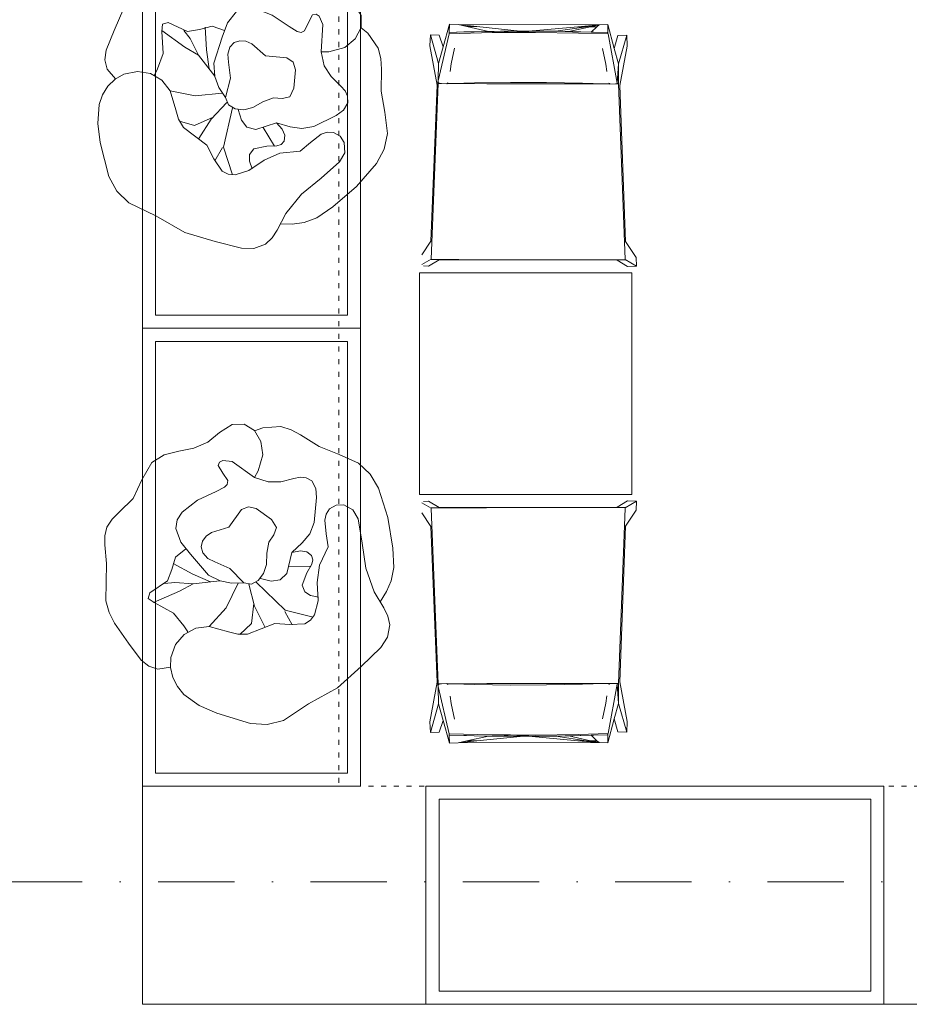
# Model space of a CAD drawing. Header units: centimetres. Extents: x -9388 to 91680, y -1419244 to 50347.
# Tile 74 of 183: x 31977 to 34080, y -706395 to -704067. Entities that reach past the tile are written whole.
import ezdxf
from ezdxf.enums import TextEntityAlignment as Align

# ---------------------------------------------------------------- set-up
doc = ezdxf.new("R2010")
doc.units = ezdxf.units.CM
doc.linetypes.add('ACAD_ISO03W100', pattern=[30, 12, -18])
doc.linetypes.add('Kropki i Kreski', pattern=[360, 180, -90, 0, -90])
doc.layers.add('Osie', color=7, linetype='Continuous')
doc.layers.add('Rzuty - ogródek', color=7, linetype='Continuous')
for name, color, linetype, lineweight in [('Osie_Nr_pióra__1', 7, 'Continuous', 13), ('Osie_Nr_pióra__4', 7, 'Continuous', 13), ('Q_podkład', 8, 'Continuous', 9), ('Rzuty - ogródek_Nr_pióra__101', 7, 'Continuous', 5), ('Rzuty - ogródek_Nr_pióra__161', 7, 'Continuous', 5)]:
    doc.layers.add(name, color=color, linetype=linetype, lineweight=lineweight)
doc.styles.add('GENERATED_STYLE_3', font='calibri.ttf')

# ---------------------------------------------------------------- blocks, each defined once
blk = doc.blocks.new('Drzewo rzut 19')
at = {"layer": 'Rzuty - ogródek_Nr_pióra__101', "color": 8, "linetype": 'Continuous'}
for p, q in [((66.5, 175.7), (84.5, 240.2)), ((89.3, 171.2), (102.5, 191.7)), ((-33.7, 114.2), (-42.8, 173.5)), ((59.7, 139.3), (66.5, 175.7)), ((59.7, 139.3), (89.3, 171.2)), ((77.9, 125.6), (126.9, 146.5)), ((-99.8, 91.4), (-102.7, 128.5)), ((25.5, 85.8), (59.7, 139.3)), ((37.6, 104.7), (77.9, 125.6)), ((-6, 55.8), (-33.7, 114.2)), ((-72.4, 59.5), (-125.4, 71.5)), ((-66.5, 56.9), (-99.8, 91.4)), ((-23.4, 38), (-72.4, 59.5)), ((-124.9, 9.4), (-179.5, -32.3)), ((-127.1, 11.7), (-162.7, 17.7)), ((-30.5, 20.9), (-124.9, 9.4)), ((-49.2, -63), (-82.5, -102.7))]:
    blk.add_line(p, q, dxfattribs=at)
at = {"layer": 'Rzuty - ogródek_Nr_pióra__101', "color": 8, "linetype": 'Continuous', "flags": 128}
for points in [[(-60.2, 304.7), (-45.1, 330.7), (-26.2, 343.5), (-3.6, 348.5), (46.3, 346.7), (104, 342.6), (131.7, 337), (157.7, 326.1), (225.4, 268.9), (262.5, 244.7), (279.3, 231.3), (292.1, 214.5), (299.2, 192.9), (301.3, 169.9), (305.8, 123.3), (327, 80.1), (344.8, 36.2), (340.9, 1.9), (325.9, -30.5), (309, -62.9), (298.9, -97.7), (299.6, -133.6), (295.7, -168.2), (278, -191.1), (251.4, -200.2), (221.6, -196.3), (194.1, -179.7), (171.6, -148), (164.9, -130.9)], [(134.9, 100.9), (134.9, 132.4), (117.7, 157.3), (103, 182.6), (107.6, 232.7), (99.3, 243.9), (83, 239.5), (34.6, 219), (-4.1, 219), (-20.7, 220.9)], [(104.8, -202.2), (118, -172.9), (136.5, -149.2), (164.9, -130.9), (227.3, -113.1), (242.9, -97.8), (244.9, -89.4), (240.7, -81.9), (220.1, -79), (198.4, -77.4), (192.4, -70.5), (191.2, -61.1), (196.1, -39.5), (207.3, 7.3), (208.4, 53.4), (201.4, 73.7), (187.2, 89.7), (154.5, 100.3), (118.1, 100.8), (53.5, 98.6), (25.2, 85.6), (4.2, 67.7), (-13.3, 45.1)], [(104.8, -202.2), (97.4, -215.6), (87.7, -225.4), (73.6, -231.2), (53.6, -227.4), (35.7, -215.6), (-6.7, -174.2), (-20.8, -149.6), (-26.7, -122), (-28.9, -88.6), (-60.1, -48.4), (-61.9, -26.2), (-50.8, -8.4), (-29.8, 7.5)], [(-150.2, -71.3), (-135.1, -59.3), (-120.4, -54.3), (-104.3, -58.9), (-88.4, -86.3), (-79.6, -108.3), (-72.9, -116.5), (-63.3, -120.5), (-49.3, -117.2), (-38.3, -106.8), (-28.9, -88.6)], [(250.8, -200.3), (243.9, -219.6), (219.3, -255.1), (198.5, -269.2), (174.9, -278.8), (125.8, -295.9), (81.9, -321.4), (36.9, -343.8), (-0.5, -348.7), (-38.3, -343.8), (-106.2, -317.6), (-170.1, -281), (-207.5, -254.6), (-227.8, -229.9), (-241, -205), (-250.3, -178.2)]]:
    blk.add_lwpolyline(points, dxfattribs=at)
for points in [[(-17.8, -254.9), (-40.2, -264.3), (-64.9, -260.3), (-115.7, -232.1), (-167.3, -201.8), (-222.8, -182), (-267, -176), (-288, -171.1), (-307.1, -161.5), (-326.2, -139.5), (-335.5, -111.5), (-341.3, -47.6), (-345.9, 27.6), (-332.2, 105.1), (-325.4, 175.7), (-308.9, 211.5), (-282.4, 241), (-213.7, 287.4), (-173.4, 308.4), (-130.2, 320.5), (-105.9, 320.6), (-82.5, 315.6), (-61.1, 305.3), (-42.8, 289.7), (-25.9, 262), (-20.1, 231.1), (-25.7, 200.5), (-42.8, 173.5), (-80.7, 145.6), (-99.2, 131.8), (-113.5, 114.2), (-134, 48.1), (-158.6, 21.5), (-179.5, -6.5), (-181.4, -22.7), (-177.2, -38.4), (-156.8, -65.8), (-121.9, -91), (-93, -120.5), (-72.4, -163.8), (-45.1, -179.7), (-18, -197), (-8.6, -208.7), (-4.1, -223), (-7, -240.5)], [(62.4, -99.7), (105, -88.4), (119.6, -76.9), (124.8, -59.6), (111.4, -10.6), (127, 29.5), (128.5, 44.9), (124.6, 59), (115.8, 70.2), (102.5, 76.3), (84.8, 75), (68.2, 66.8), (33.5, 49.6), (-13.3, 45.1), (-27.1, 32.7), (-30.7, 14.7), (-25.6, -5.4), (-13.3, -23.9), (7.4, -41.7), (24.5, -61.8), (30.2, -81.7), (40.1, -97.5)]]:
    blk.add_lwpolyline(points, close=True, dxfattribs=at)
blk = doc.blocks.new('Standardowy znacznik siatki_3')
at = {"layer": 'Osie_Nr_pióra__4', "linetype": 'Kropki i Kreski'}
blk.add_line((1000, 0), (17990.8, 0), dxfattribs=at)
at = {"layer": 'Osie_Nr_pióra__1', "style": 'GENERATED_STYLE_3'}
for tag, p in [('AC_MarkerText_1_0', (-125, 5.7)), ('AC_MarkerText_1_1', (19115.8, 5.7))]:
    blk.add_attdef(tag, text='', height=100, rotation=360, dxfattribs=at).set_placement(p, align=Align.MIDDLE_CENTER)
blk = doc.blocks.new('PAB.01_RZUT PRZYZIEMIA')
at = {"layer": 'Rzuty - ogródek_Nr_pióra__161', "color": 8, "linetype": 'Continuous'}
for p, q in [((32992.7, -704078.3), (32978, -704131.6)), ((32992.1, -704097.5), (32992.7, -704078.3)), ((32992.7, -704078.3), (32992.7, -704078.3)), ((32992.7, -704078.3), (33013.4, -704078.9)), ((33033.8, -704083.6), (33013.4, -704078.9)), ((33013.4, -704078.9), (33057.9, -704083.6)), ((33013.4, -704078.9), (33346.4, -704079.5)), ((33084.8, -704095.1), (33033.8, -704083.6)), ((33057.9, -704083.6), (33033.8, -704083.6)), ((33057.9, -704083.6), (33160.1, -704094.4)), ((33296.1, -704084), (33179.9, -704094.5)), ((33316.1, -704084.1), (33244.1, -704094.9)), ((33275.2, -704095.5), (33326, -704084.1)), ((33346.4, -704079.5), (33296.1, -704084)), ((33316.1, -704084.1), (33296.1, -704084)), ((33346.4, -704079.5), (33316.1, -704084.1)), ((33326, -704084.1), (33346.4, -704079.5)), ((33341.5, -704084.1), (33326, -704084.1)), ((33341.5, -704084.1), (33328.1, -704096.8)), ((33346.4, -704079.5), (33341.5, -704084.1)), ((33346.4, -704079.5), (33367, -704078.9)), ((33382.5, -704135.5), (33367, -704078.9)), ((33367, -704078.9), (33367.6, -704098.1)), ((32947.8, -704103.2), (32946.6, -704129)), ((32947.8, -704103.2), (32968.4, -704104.3)), ((32967, -704171.1), (32947.8, -704103.2)), ((32966.5, -704212), (32992, -704100.5)), ((32968.4, -704104.3), (32978, -704131.6)), ((32992, -704099), (32992.1, -704097.5)), ((32992, -704100.5), (33094, -704097.9)), ((32992, -704100.5), (32992, -704099)), ((32992.1, -704097.5), (33030.5, -704096.3)), ((32992.1, -704097.5), (33026.8, -704096.5)), ((33030.5, -704096.3), (33026.8, -704096.5)), ((33030.5, -704096.3), (33050.9, -704095.9)), ((33033.5, -704096.4), (33030.5, -704096.3)), ((33030.5, -704096.3), (33031.6, -704096.4)), ((33051, -704095.9), (33050.9, -704095.9)), ((33051.3, -704095.9), (33051.1, -704095.9)), ((33051.3, -704095.9), (33051.3, -704095.9)), ((33051.4, -704095.9), (33051.3, -704095.9)), ((33051.6, -704095.9), (33051.4, -704095.9)), ((33094.8, -704095.1), (33051.6, -704095.9)), ((33076.1, -704095.2), (33084.8, -704095.1)), ((33085, -704095.1), (33084.8, -704095.1)), ((33090.5, -704095.1), (33085, -704095.1)), ((33090.5, -704095.1), (33114.8, -704094.7)), ((33098.3, -704095), (33090.5, -704095.1)), ((33094, -704097.9), (33137.3, -704097.7)), ((33094.8, -704095.1), (33098.3, -704095)), ((33098.4, -704095), (33114.8, -704094.7)), ((33113.8, -704094.8), (33098.4, -704095)), ((33114.8, -704094.7), (33113.8, -704094.8)), ((33113.8, -704094.8), (33115.8, -704094.8)), ((33114.8, -704094.7), (33133.7, -704094.6)), ((33115.8, -704094.8), (33114.8, -704094.7)), ((33115.8, -704094.8), (33133.7, -704094.6)), ((33116.6, -704094.9), (33115.8, -704094.8)), ((33116.6, -704094.9), (33140.6, -704094.6)), ((33137.3, -704097.7), (33116.6, -704094.9)), ((33116.7, -704094.9), (33179.5, -704094.5)), ((33133.7, -704094.6), (33154.7, -704094.4)), ((33133.7, -704094.6), (33179.8, -704094.5)), ((33137.3, -704097.7), (33195.5, -704094.6)), ((33137.3, -704097.7), (33196.1, -704097.4)), ((33141.8, -704094.6), (33140.6, -704094.6)), ((33179.3, -704094.5), (33141.8, -704094.6)), ((33158.7, -704094.4), (33154.7, -704094.4)), ((33158.7, -704094.4), (33160.1, -704094.4)), ((33160.1, -704094.4), (33179.3, -704094.5)), ((33179.3, -704094.5), (33179.8, -704094.5)), ((33179.8, -704094.5), (33179.9, -704094.5)), ((33179.9, -704094.5), (33180.4, -704094.5)), ((33181, -704094.5), (33180.4, -704094.5)), ((33181.1, -704094.5), (33181, -704094.5)), ((33182.9, -704094.5), (33181.1, -704094.5)), ((33198.1, -704094.5), (33181.1, -704094.5)), ((33182.9, -704094.5), (33198.1, -704094.5)), ((33195.5, -704094.6), (33182.9, -704094.5)), ((33182.9, -704094.5), (33196.7, -704094.6)), ((33195.5, -704094.6), (33196.7, -704094.6)), ((33196.1, -704097.4), (33298.2, -704099)), ((33196.7, -704094.6), (33199.1, -704094.4)), ((33217.8, -704094.7), (33196.7, -704094.6)), ((33198.1, -704094.5), (33199.1, -704094.4)), ((33199.1, -704094.4), (33199, -704094.6)), ((33199.1, -704094.4), (33217.8, -704094.7)), ((33217.9, -704094.7), (33217.8, -704094.7)), ((33217.9, -704094.7), (33221.2, -704094.7)), ((33221.2, -704094.7), (33266.6, -704095.4)), ((33221.2, -704094.7), (33244.1, -704094.9)), ((33244.1, -704094.9), (33266.6, -704095.4)), ((33266.8, -704095.4), (33266.6, -704095.4)), ((33267.4, -704095.4), (33266.8, -704095.4)), ((33267.4, -704095.4), (33274.9, -704095.6)), ((33267.4, -704095.4), (33275.2, -704095.5)), ((33274.9, -704095.6), (33275.2, -704095.5)), ((33274.9, -704095.6), (33280.8, -704095.7)), ((33275.2, -704095.5), (33283.4, -704095.6)), ((33280.8, -704095.7), (33281.2, -704095.7)), ((33281.2, -704095.7), (33283.4, -704095.6)), ((33281.2, -704095.7), (33283.4, -704095.7)), ((33283.4, -704095.6), (33302, -704096.2)), ((33283.4, -704095.6), (33284.1, -704095.8)), ((33284.4, -704095.8), (33283.4, -704095.6)), ((33283.9, -704095.8), (33283.4, -704095.7)), ((33283.4, -704095.7), (33283.4, -704095.7)), ((33284.5, -704095.8), (33284.4, -704095.8)), ((33284.5, -704095.8), (33302, -704096.2)), ((33298.2, -704099), (33367.7, -704101.2)), ((33302.3, -704096.2), (33302, -704096.2)), ((33303, -704096.2), (33302.3, -704096.2)), ((33303.8, -704096.2), (33303, -704096.2)), ((33303.8, -704096.2), (33328.1, -704096.8)), ((33303.8, -704096.2), (33365.7, -704098.1)), ((33328.1, -704096.8), (33365.7, -704098.1)), ((33365.7, -704098.1), (33366.2, -704098.1)), ((33366.8, -704098.1), (33366.2, -704098.1)), ((33366.8, -704098.1), (33367.2, -704098.1)), ((33367.6, -704098.1), (33367.2, -704098.1)), ((33367.6, -704098.1), (33367.6, -704099.6)), ((33367.6, -704099.6), (33367.7, -704101.2)), ((33367.7, -704101.2), (33389.1, -704217.8)), ((33382.5, -704135.5), (33391.2, -704105.1)), ((33391.2, -704105.1), (33411.8, -704104)), ((33411.8, -704104), (33392.4, -704171.9)), ((33412.9, -704129.8), (33411.8, -704104)), ((32946.6, -704129), (32963.5, -704222.1)), ((32978, -704131.6), (32967, -704171.1)), ((33004.7, -704134.6), (32996.8, -704172.2)), ((33395.7, -704222.8), (33412.9, -704129.8)), ((33354.8, -704135.4), (33362.6, -704172.8)), ((33392.4, -704171.9), (33382.5, -704135.5)), ((32967, -704171.1), (32966.5, -704209.5)), ((32996.8, -704172.2), (32994.2, -704189.6)), ((33364.8, -704189.8), (33362.6, -704172.8)), ((33389.4, -704217.4), (33392.4, -704171.9)), ((33392.8, -704219.1), (33392.4, -704171.9)), ((32963.5, -704222.1), (32949.1, -704590.8)), ((32966.5, -704218.2), (32949.5, -704633.3)), ((32963.5, -704222.1), (32966.4, -704218.3)), ((32966.5, -704209.5), (32965.3, -704217.1)), ((32965.3, -704217.1), (32966.5, -704212)), ((32966.4, -704218.3), (32965.3, -704217.1)), ((32966.4, -704217.1), (32966.5, -704212)), ((32966.4, -704218.3), (32966.4, -704217.1)), ((32968.5, -704217.1), (32966.4, -704217.1)), ((32966.5, -704218.2), (32966.4, -704218.3)), ((32973.8, -704218.3), (32966.5, -704218.2)), ((32987.1, -704219), (32973.8, -704218.3)), ((32987.1, -704218.4), (32986.8, -704218.7)), ((32986.8, -704218.7), (32987.1, -704219)), ((32988.2, -704217.4), (32987.1, -704218.4)), ((32987.1, -704218.4), (32989.5, -704217.4)), ((32987.1, -704218.4), (32987.5, -704218.4)), ((32987.1, -704219), (32987.1, -704218.4)), ((32989.4, -704217.5), (32987.5, -704218.4)), ((32987.5, -704218.4), (32988.3, -704218.4)), ((32989.2, -704216.6), (32988.2, -704217.4)), ((32988.3, -704218.4), (33000.9, -704218.5)), ((33000.9, -704218.5), (33051.8, -704216.9)), ((33000.9, -704218.5), (33015.6, -704218.6)), ((33015.6, -704218.6), (33081.2, -704219)), ((33051.8, -704216.9), (33136.8, -704215.7)), ((33081.2, -704219), (33146.8, -704219.3)), ((33136.8, -704215.7), (33221.9, -704215.9)), ((33146.8, -704219.3), (33212.4, -704219.4)), ((33212.4, -704219.4), (33278.1, -704219.4)), ((33221.9, -704215.9), (33307, -704217.4)), ((33278.1, -704219.4), (33343.6, -704219.2)), ((33307, -704217.4), (33357.9, -704219.1)), ((33343.6, -704219.2), (33357.9, -704219.1)), ((33357.9, -704219.1), (33371.1, -704219.1)), ((33371.1, -704219.1), (33369.4, -704218.2)), ((33369.8, -704217.3), (33370.9, -704218.1)), ((33370.9, -704218.1), (33372.2, -704219.1)), ((33371.1, -704219.1), (33372.2, -704219.1)), ((33385.4, -704219), (33372.2, -704219.7)), ((33372.4, -704219.4), (33372.2, -704219.1)), ((33372.2, -704219.1), (33372.2, -704219.4)), ((33372.2, -704219.4), (33372.2, -704219.7)), ((33392.6, -704219), (33385.4, -704219)), ((33389.4, -704217.4), (33392.6, -704219)), ((33392.7, -704219), (33392.6, -704219)), ((33392.7, -704219), (33408.3, -704634.1)), ((33392.8, -704219.1), (33392.7, -704219)), ((33408.8, -704591.6), (33395.7, -704222.8)), ((32949.1, -704590.8), (32927.5, -704623.2)), ((33433.9, -704629.5), (33408.8, -704591.6)), ((32949.3, -704633.4), (32927.8, -704646.3)), ((32968.5, -704635.2), (32943.6, -704650.1)), ((32949.3, -704634.2), (32949.3, -704633.4)), ((32949.5, -704634), (32949.3, -704634.2)), ((33014.8, -704634.8), (32949.3, -704634.2)), ((32949.5, -704634), (32949.5, -704633.3)), ((33014.9, -704634.6), (32949.5, -704634)), ((33389.3, -704635.9), (32968.5, -704635.2)), ((33080.4, -704635.2), (33014.8, -704634.8)), ((33080.4, -704635), (33014.9, -704634.6)), ((33146.1, -704635.2), (33080.4, -704635)), ((33146, -704635.5), (33080.4, -704635.2)), ((33211.7, -704635.6), (33146, -704635.5)), ((33211.7, -704635.3), (33146.1, -704635.2)), ((33277.3, -704635.3), (33211.7, -704635.3)), ((33277.4, -704635.6), (33211.7, -704635.6)), ((33342.9, -704635.1), (33277.3, -704635.3)), ((33343, -704635.4), (33277.4, -704635.6)), ((33408.3, -704634.8), (33342.9, -704635.1)), ((33408.5, -704635), (33343, -704635.4)), ((33414.1, -704650.9), (33389.3, -704635.9)), ((33408.3, -704634.1), (33408.3, -704634.8)), ((33408.3, -704634.8), (33408.5, -704635)), ((33408.5, -704634.2), (33408.5, -704635)), ((33434.7, -704650.1), (33408.5, -704634.2)), ((33434.7, -704650.1), (33433.9, -704629.5)), ((32922.1, -705190.4), (32922.1, -704665.9)), ((33424.3, -704665.9), (32922.1, -704665.9)), ((32932.5, -704649.6), (32943.6, -704650.1)), ((32932.6, -704650.1), (32932.5, -704649.6)), ((33414.1, -704650.9), (33434.7, -704650.1)), ((33424.3, -705190.4), (33424.3, -704665.9)), ((32922.1, -705190.4), (33424.3, -705190.4)), ((33414.1, -705205.4), (33389.3, -705220.3)), ((33414.1, -705205.4), (33434.7, -705206.2)), ((32949.3, -705222.8), (32927.8, -705209.9)), ((32932.6, -705206.2), (32932.5, -705206.7)), ((32932.5, -705206.7), (32943.6, -705206.2)), ((32968.5, -705221.1), (32943.6, -705206.2)), ((33014.8, -705221.5), (32949.3, -705222)), ((32949.3, -705222), (32949.3, -705222.8)), ((32949.5, -705222.3), (32949.3, -705222)), ((33014.9, -705221.7), (32949.5, -705222.3)), ((32949.5, -705222.3), (32949.5, -705222.9)), ((32966.5, -705638.1), (32949.5, -705222.9)), ((33389.3, -705220.3), (32968.5, -705221.1)), ((33080.4, -705221.1), (33014.8, -705221.5)), ((33080.4, -705221.3), (33014.9, -705221.7)), ((33146, -705220.8), (33080.4, -705221.1)), ((33146.1, -705221), (33080.4, -705221.3)), ((33211.7, -705220.7), (33146, -705220.8)), ((33211.7, -705220.9), (33146.1, -705221)), ((33277.4, -705220.7), (33211.7, -705220.7)), ((33277.3, -705221), (33211.7, -705220.9)), ((33342.9, -705221.1), (33277.3, -705221)), ((33343, -705220.9), (33277.4, -705220.7)), ((33408.3, -705221.5), (33342.9, -705221.1)), ((33408.5, -705221.2), (33343, -705220.9)), ((33392.7, -705637.3), (33408.3, -705222.1)), ((33408.3, -705221.5), (33408.5, -705221.2)), ((33408.3, -705222.1), (33408.3, -705221.5)), ((33434.7, -705206.2), (33408.5, -705222)), ((33408.5, -705222), (33408.5, -705221.2)), ((33433.9, -705226.8), (33408.8, -705264.7)), ((33434.7, -705206.2), (33433.9, -705226.8)), ((32949.1, -705265.5), (32927.5, -705233.1)), ((32963.5, -705634.2), (32949.1, -705265.5)), ((33408.8, -705264.7), (33395.7, -705633.4)), ((32946.6, -705727.3), (32963.5, -705634.2)), ((32963.5, -705634.2), (32966.4, -705638)), ((32966.4, -705638), (32965.3, -705639.2)), ((32965.3, -705639.2), (32966.5, -705644.3)), ((32966.5, -705646.7), (32965.3, -705639.2)), ((32966.4, -705638), (32966.4, -705639.2)), ((32966.5, -705638.1), (32966.4, -705638)), ((32966.4, -705639.2), (32966.5, -705644.3)), ((32968.5, -705639.2), (32966.4, -705639.2)), ((32973.8, -705638), (32966.5, -705638.1)), ((32966.5, -705644.3), (32992, -705755.8)), ((32967, -705685.2), (32966.5, -705646.7)), ((32987.1, -705637.3), (32973.8, -705638)), ((32986.8, -705637.5), (32987.1, -705637.3)), ((32987.1, -705637.9), (32986.8, -705637.5)), ((32987.1, -705637.3), (32987.1, -705637.9)), ((32987.1, -705637.9), (32987.5, -705637.9)), ((32988.2, -705638.9), (32987.1, -705637.9)), ((32987.1, -705637.9), (32989.5, -705638.9)), ((32987.5, -705637.9), (32988.3, -705637.9)), ((32989.4, -705638.8), (32987.5, -705637.9)), ((32989.2, -705639.7), (32988.2, -705638.9)), ((32988.3, -705637.9), (33000.9, -705637.8)), ((33000.9, -705637.8), (33015.6, -705637.7)), ((33000.9, -705637.8), (33051.8, -705639.3)), ((33015.6, -705637.7), (33081.2, -705637.3)), ((33051.8, -705639.3), (33136.8, -705640.6)), ((33081.2, -705637.3), (33146.8, -705637)), ((33136.8, -705640.6), (33221.9, -705640.4)), ((33146.8, -705637), (33212.4, -705636.9)), ((33212.4, -705636.9), (33278.1, -705636.9)), ((33221.9, -705640.4), (33307, -705638.9)), ((33278.1, -705636.9), (33343.6, -705637.1)), ((33307, -705638.9), (33357.9, -705637.2)), ((33343.6, -705637.1), (33357.9, -705637.2)), ((33357.9, -705637.2), (33371.1, -705637.2)), ((33367.7, -705755.1), (33389.1, -705638.4)), ((33371.1, -705637.2), (33369.4, -705638.1)), ((33369.8, -705639), (33370.9, -705638.2)), ((33370.9, -705638.2), (33372.2, -705637.2)), ((33371.1, -705637.2), (33372.2, -705637.2)), ((33372.2, -705636.9), (33372.2, -705636.6)), ((33385.4, -705637.3), (33372.2, -705636.6)), ((33372.2, -705637.2), (33372.2, -705636.9)), ((33372.4, -705636.9), (33372.2, -705637.2)), ((33392.6, -705637.3), (33385.4, -705637.3)), ((33389.4, -705638.9), (33392.6, -705637.3)), ((33389.4, -705638.9), (33392.4, -705684.4)), ((33392.8, -705637.2), (33392.4, -705684.4)), ((33392.7, -705637.3), (33392.6, -705637.3)), ((33392.8, -705637.2), (33392.7, -705637.3)), ((33395.7, -705633.4), (33412.9, -705726.5)), ((32996.8, -705684.1), (32994.2, -705666.7)), ((33364.8, -705666.5), (33362.6, -705683.5)), ((32967, -705685.2), (32947.8, -705753)), ((32978, -705724.7), (32967, -705685.2)), ((33004.7, -705721.6), (32996.8, -705684.1)), ((33354.8, -705720.9), (33362.6, -705683.5)), ((33392.4, -705684.4), (33382.5, -705720.7)), ((33411.8, -705752.2), (33392.4, -705684.4)), ((32947.8, -705753), (32946.6, -705727.3)), ((32968.4, -705751.9), (32978, -705724.7)), ((32992.7, -705778), (32978, -705724.7)), ((33382.5, -705720.7), (33367, -705777.3)), ((33382.5, -705720.7), (33391.2, -705751.2)), ((33412.9, -705726.5), (33411.8, -705752.2)), ((32947.8, -705753), (32968.4, -705751.9)), ((32992, -705755.8), (33094, -705758.3)), ((32992, -705755.8), (32992, -705757.3)), ((32992, -705757.3), (32992.1, -705758.8)), ((32992.1, -705758.8), (32992.7, -705778)), ((32992.1, -705758.8), (33026.8, -705759.7)), ((32992.1, -705758.8), (33030.5, -705760)), ((33030.5, -705760), (33026.8, -705759.7)), ((33033.5, -705759.9), (33030.5, -705760)), ((33030.5, -705760), (33031.6, -705759.9)), ((33030.5, -705760), (33050.9, -705760.4)), ((33084.8, -705761.1), (33033.8, -705772.7)), ((33051, -705760.4), (33050.9, -705760.4)), ((33051.3, -705760.4), (33051.1, -705760.4)), ((33051.3, -705760.4), (33051.3, -705760.4)), ((33051.4, -705760.4), (33051.3, -705760.4)), ((33051.6, -705760.4), (33051.4, -705760.4)), ((33094.8, -705761.2), (33051.6, -705760.4)), ((33057.9, -705772.7), (33160.1, -705761.9)), ((33076.1, -705761.1), (33084.8, -705761.1)), ((33085, -705761.1), (33084.8, -705761.1)), ((33090.5, -705761.2), (33085, -705761.1)), ((33098.3, -705761.3), (33090.5, -705761.2)), ((33090.5, -705761.2), (33114.8, -705761.6)), ((33094, -705758.3), (33137.3, -705758.5)), ((33094.8, -705761.2), (33098.3, -705761.3)), ((33113.8, -705761.4), (33098.4, -705761.3)), ((33098.4, -705761.3), (33114.8, -705761.6)), ((33114.8, -705761.6), (33113.8, -705761.4)), ((33113.8, -705761.4), (33115.8, -705761.5)), ((33115.8, -705761.5), (33114.8, -705761.6)), ((33114.8, -705761.6), (33133.7, -705761.6)), ((33116.6, -705761.4), (33115.8, -705761.5)), ((33115.8, -705761.5), (33133.7, -705761.6)), ((33137.3, -705758.5), (33116.6, -705761.4)), ((33116.6, -705761.4), (33140.6, -705761.7)), ((33116.7, -705761.3), (33179.5, -705761.8)), ((33133.7, -705761.6), (33179.8, -705761.8)), ((33133.7, -705761.6), (33154.7, -705761.9)), ((33137.3, -705758.5), (33195.5, -705761.6)), ((33137.3, -705758.5), (33196.1, -705758.8)), ((33141.8, -705761.7), (33140.6, -705761.7)), ((33179.3, -705761.8), (33141.8, -705761.7)), ((33158.7, -705761.9), (33154.7, -705761.9)), ((33158.7, -705761.9), (33160.1, -705761.9)), ((33160.1, -705761.9), (33179.3, -705761.8)), ((33179.3, -705761.8), (33179.8, -705761.8)), ((33179.8, -705761.8), (33179.9, -705761.8)), ((33296.1, -705772.2), (33179.9, -705761.8)), ((33179.9, -705761.8), (33180.4, -705761.8)), ((33181, -705761.8), (33180.4, -705761.8)), ((33181.1, -705761.8), (33181, -705761.8)), ((33182.9, -705761.8), (33181.1, -705761.8)), ((33198.1, -705761.8), (33181.1, -705761.8)), ((33195.5, -705761.6), (33182.9, -705761.8)), ((33182.9, -705761.8), (33196.7, -705761.7)), ((33182.9, -705761.8), (33198.1, -705761.8)), ((33195.5, -705761.6), (33196.7, -705761.7)), ((33196.1, -705758.8), (33298.2, -705757.3)), ((33217.8, -705761.6), (33196.7, -705761.7)), ((33196.7, -705761.7), (33199.1, -705761.8)), ((33198.1, -705761.8), (33199.1, -705761.8)), ((33199.1, -705761.8), (33199, -705761.7)), ((33199.1, -705761.8), (33217.8, -705761.6)), ((33217.9, -705761.6), (33217.8, -705761.6)), ((33217.9, -705761.6), (33221.2, -705761.5)), ((33221.2, -705761.5), (33266.6, -705760.9)), ((33221.2, -705761.5), (33244.1, -705761.4)), ((33244.1, -705761.4), (33266.6, -705760.9)), ((33316.1, -705772.2), (33244.1, -705761.4)), ((33266.8, -705760.9), (33266.6, -705760.9)), ((33267.4, -705760.9), (33266.8, -705760.9)), ((33267.4, -705760.9), (33274.9, -705760.7)), ((33267.4, -705760.9), (33275.2, -705760.8)), ((33274.9, -705760.7), (33280.8, -705760.6)), ((33274.9, -705760.7), (33275.2, -705760.8)), ((33275.2, -705760.8), (33283.4, -705760.7)), ((33275.2, -705760.8), (33326, -705772.2)), ((33280.8, -705760.6), (33281.2, -705760.6)), ((33281.2, -705760.6), (33283.4, -705760.5)), ((33281.2, -705760.6), (33283.4, -705760.7)), ((33283.4, -705760.7), (33302, -705760.1)), ((33283.4, -705760.7), (33284.1, -705760.5)), ((33283.9, -705760.5), (33283.4, -705760.5)), ((33284.4, -705760.5), (33283.4, -705760.7)), ((33283.4, -705760.5), (33283.4, -705760.5)), ((33284.5, -705760.5), (33284.4, -705760.5)), ((33284.5, -705760.5), (33302, -705760.1)), ((33298.2, -705757.3), (33367.7, -705755.1)), ((33302.3, -705760.1), (33302, -705760.1)), ((33303, -705760.1), (33302.3, -705760.1)), ((33303.8, -705760.1), (33303, -705760.1)), ((33303.8, -705760.1), (33365.7, -705758.2)), ((33303.8, -705760.1), (33328.1, -705759.5)), ((33328.1, -705759.5), (33365.7, -705758.2)), ((33341.5, -705772.2), (33328.1, -705759.5)), ((33365.7, -705758.2), (33366.2, -705758.2)), ((33366.8, -705758.2), (33366.2, -705758.2)), ((33366.8, -705758.2), (33367.2, -705758.1)), ((33367, -705777.3), (33367.6, -705758.1)), ((33367.6, -705758.1), (33367.2, -705758.1)), ((33367.6, -705756.6), (33367.7, -705755.1)), ((33367.6, -705758.1), (33367.6, -705756.6)), ((33391.2, -705751.2), (33411.8, -705752.2)), ((32992.7, -705778), (33013.4, -705777.3)), ((32992.7, -705778), (32992.7, -705778)), ((33033.8, -705772.7), (33013.4, -705777.3)), ((33013.4, -705777.3), (33057.9, -705772.7)), ((33013.4, -705777.3), (33346.4, -705776.7)), ((33057.9, -705772.7), (33033.8, -705772.7)), ((33346.4, -705776.7), (33296.1, -705772.2)), ((33316.1, -705772.2), (33296.1, -705772.2)), ((33346.4, -705776.7), (33316.1, -705772.2)), ((33326, -705772.2), (33346.4, -705776.7)), ((33341.5, -705772.2), (33326, -705772.2)), ((33346.4, -705776.7), (33341.5, -705772.2)), ((33346.4, -705776.7), (33367, -705777.3))]:
    blk.add_line(p, q, dxfattribs=at)
at = {"layer": 'Rzuty - ogródek_Nr_pióra__161', "color": 8, "linetype": 'Continuous', "flags": 128}
for points in [[(32267, -701549), (35309, -701549), (35309, -706395.5), (32267, -706395.5)], [(32267, -704797.2), (32267, -703714.4), (32782.6, -703714.4), (32782.6, -704797.2)], [(32298, -704766.2), (32298, -703745.4), (32751.7, -703745.4), (32751.7, -704766.2)], [(32267, -705879.9), (32267, -704797.2), (32782.6, -704797.2), (32782.6, -705879.9)], [(32298, -705849), (32298, -704828.1), (32751.7, -704828.1), (32751.7, -705849)], [(32937.3, -705879.9), (34020, -705879.9), (34020, -706395.5), (32937.3, -706395.5)], [(32968.2, -705910.8), (33989.1, -705910.8), (33989.1, -706364.6), (32968.2, -706364.6)]]:
    blk.add_lwpolyline(points, close=True, dxfattribs=at)
at = {"layer": 'Rzuty - ogródek_Nr_pióra__161', "color": 8, "linetype": 'ACAD_ISO03W100', "flags": 128}
blk.add_lwpolyline([(35309, -705879.9), (35309, -701549), (32731.1, -701549), (32731.1, -705879.9)], close=True, dxfattribs=at)
at = {"layer": 'Rzuty - ogródek_Nr_pióra__161', "color": 8, "linetype": 'Continuous', "flags": 128}
blk.add_lwpolyline([(32782.6, -705879.9), (32782.6, -701600.5), (35309, -701600.5)], dxfattribs=at)
at = {"layer": 'Osie', "color": 8, "linetype": 'Continuous', "zscale": 1000, "rotation": 359.999997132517}
blk.add_blockref('Standardowy znacznik siatki_3', (30584.3, -706106.3), dxfattribs=at)
at = {"layer": 'Rzuty - ogródek', "color": 8, "linetype": 'Continuous', "lineweight": 5, "zscale": 1000}
for p, rotation in [((32510.3, -704254.4), 70.15267132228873), ((32533.2, -705360.4), 128.8086731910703)]:
    blk.add_blockref('Drzewo rzut 19', p, dxfattribs=dict(at, rotation=rotation))

msp = doc.modelspace()

# ---------------------------------------------------------------- block references
at = {"layer": 'Q_podkład'}
msp.add_blockref('PAB.01_RZUT PRZYZIEMIA', (0, 0), dxfattribs=at)

doc.saveas('drawing.dxf')
